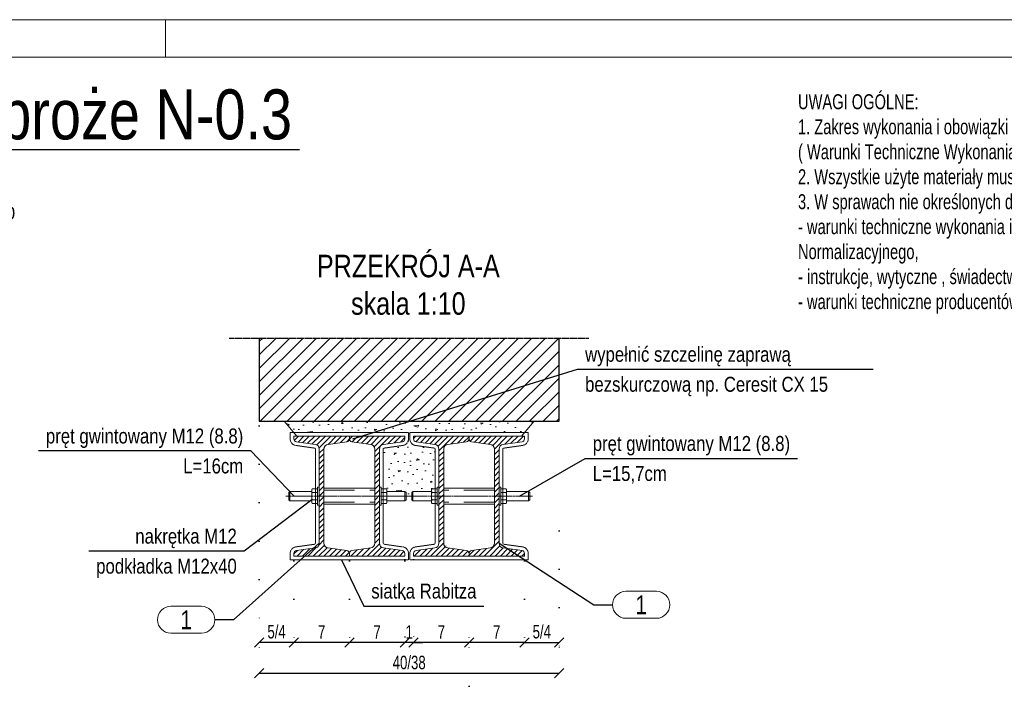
# Model space of a CAD drawing. Header units: millimetres. Extents: x 11149 to 111407, y -107619 to -23630.
# Tile 212 of 245: x 20253 to 20582, y -28585 to -28360. Entities that reach past the tile are written whole.
import ezdxf
from ezdxf.enums import TextEntityAlignment as Align

# ---------------------------------------------------------------- set-up
doc = ezdxf.new("R2010")
doc.units = ezdxf.units.MM
doc.header["$LTSCALE"] = 2
for name, pattern in [('CENTER2', [28.575, 19.05, -3.175, 3.175, -3.175]), ('DOT', [6.35, 0, -6.35]), ('HIDDEN', [9.525, 6.35, -3.175])]:
    doc.linetypes.add(name, pattern=pattern)
doc.layers.get('0').update_dxf_attribs({"plot": 0})
doc.layers.get('Defpoints').update_dxf_attribs({"color": 1})
for name, color, linetype, lineweight in [('e-cad_252', 252, 'HIDDEN', 9), ('e-cad_cienkie', 1, 'Continuous', 9), ('e-cad_kontur', 2, 'Continuous', 25), ('e-cad_opisy', 7, 'Continuous', 9), ('e-cad_osie', 22, 'CENTER2', 9), ('e-cad_stal_kontur', 222, 'Continuous', 20), ('e-cad_stal_ukryte', 222, 'HIDDEN', 9), ('e-cad_stal_wypelnienia', 224, 'Continuous', 9), ('e-cad_wymiary', 4, 'Continuous', 9), ('Opisy', 7, 'Continuous', 13)]:
    doc.layers.add(name, color=color, linetype=linetype, lineweight=lineweight)
doc.layers.add('e-cad_ukryte', color=30, linetype='HIDDEN')
doc.styles.add('e-cad_1', font='arial.ttf', dxfattribs={"width": 0.7})
doc.styles.add('e-cad_2', font='arial.ttf', dxfattribs={"width": 0.8})
doc.dimstyles.new('e-cad_1_10_[cm]', dxfattribs={"dimtxt": 1.8, "dimasz": 1.25, "dimexe": 1.25, "dimexo": 0.625, "dimgap": 0.5, "dimtad": 1, "dimdec": 0, "dimrnd": 1, "dimzin": 1, "dimtxsty": 'e-cad_1', "dimblk": 'OBLIQUE', "dimcen": 2.5, "dimclrd": 256, "dimclre": 252, "dimclrt": 7, "dimadec": 0, "dimazin": 0, "dimtfac": 1, "dimtix": 1, "dimtmove": 2, "dimatfit": 3, "dimldrblk": 'NONE', "dimfxl": 60, "dimfxlon": 1, "dimarcsym": 0})
doc.dimstyles.new('e-cad_1_25_10[cm]', dxfattribs={"dimscale": 2.5, "dimtxt": 1.8, "dimasz": 1.25, "dimexe": 1.25, "dimexo": 0.625, "dimgap": 0.5, "dimtad": 1, "dimdec": 0, "dimlfac": 0.4, "dimrnd": 1, "dimzin": 1, "dimtxsty": 'e-cad_1', "dimblk": 'OBLIQUE', "dimcen": 2.5, "dimclrd": 30, "dimclre": 252, "dimclrt": 7, "dimadec": 0, "dimazin": 0, "dimtfac": 1, "dimtix": 1, "dimtmove": 2, "dimatfit": 3, "dimfxl": 60, "dimfxlon": 1, "dimarcsym": 0})
doc.dimstyles.new('e-cad_1_25_[cm]', dxfattribs={"dimscale": 2.5, "dimtxt": 1.8, "dimasz": 1.25, "dimexe": 1.25, "dimexo": 0.625, "dimgap": 0.5, "dimtad": 1, "dimdec": 0, "dimrnd": 1, "dimzin": 1, "dimtxsty": 'e-cad_1', "dimblk": 'OBLIQUE', "dimcen": 2.5, "dimclrd": 256, "dimclre": 252, "dimclrt": 7, "dimadec": 0, "dimazin": 0, "dimtfac": 1, "dimtix": 1, "dimtmove": 2, "dimatfit": 3, "dimldrblk": 'NONE', "dimfxl": 60, "dimfxlon": 1, "dimarcsym": 0})
pattern_1 = [(45, (-1712.8536, -45513.0315), (-0.89802561, 0.89802561), [])]
pattern_2 = [(225, (-1765.3536, -45513.0315), (0.89802561, -0.89802561), [])]

# ---------------------------------------------------------------- blocks, each defined once
blk = doc.blocks.new('A3_poziom')
at = {"ltscale": 0.8}
blk.add_line((240, 292), (240, 297), dxfattribs=at)
for points in [[(0, 0), (420, 0), (420, 297), (0, 297)], [(30, 5), (415, 5), (415, 292), (30, 292)]]:
    blk.add_lwpolyline(points, close=True)
blk = doc.blocks.new('e-cad_ZelbetPozycja')
at = {"layer": 'e-cad_opisy', "ltscale": 0.04, "style": 'e-cad_1', "width": 0.8}
for tag, p, height in [('OPIS_1', (0, 1.33), 6.67), ('OPIS_2', (0, -5.33), 4), ('OPIS_4', (16, -5.33), 4), ('OPIS_3', (0, -9.33), 2.67)]:
    blk.add_attdef(tag, p, '', height=height, dxfattribs=at)
at = {"layer": 'e-cad_opisy', "ltscale": 0.04, "style": 'e-cad_1', "width": 0.8, "flags": 1}
for tag, p in [('POZYCJA', (0, -20)), ('ILOSC', (0, -26.67)), ('DODATEK', (0, -33.33))]:
    blk.add_attdef(tag, p, '', height=4, dxfattribs=at)
blk = doc.blocks.new('_None')
blk = doc.blocks.new('_OBLIQUE')
at = {"color": 0, "linetype": 'ByBlock', "lineweight": -2}
blk.add_line((-0.5, -0.5), (0.5, 0.5), dxfattribs=at)
blk = doc.blocks.new('e-cad_StalOpisNiezliczalny_1')
at = {"layer": 'e-cad_cienkie', "ltscale": 0.4}
blk.add_lwpolyline([(5.87, 1.8), (1.78, 1.8, 0.991311), (1.78, -1.8), (5.87, -1.8, 0.991311)], format="xyb", close=True, dxfattribs=at)
at = {"layer": 'e-cad_opisy', "color": 9, "ltscale": 0.04, "style": 'e-cad_1', "width": 0.8}
blk.add_attdef('NR', text='', height=2.5, dxfattribs=at).set_placement((3.83, 0), align=Align.MIDDLE_CENTER)
blk = doc.blocks.new('*D1345')
at = {"layer": 'Defpoints', "color": 0, "ltscale": 0.5}
for p in [(20433.18, -28529.02), (20421.64, -28539.02), (20433.18, -28567.84)]:
    blk.add_point(p, dxfattribs=at)
at = {"layer": 'e-cad_wymiary', "color": 252, "linetype": 'DOT', "lineweight": -2}
for p, q in [((20433.18, -28530.58), (20433.18, -28570.96)), ((20421.64, -28540.58), (20421.64, -28570.96))]:
    blk.add_line(p, q, dxfattribs=at)
at = {"layer": 'e-cad_wymiary', "color": 30, "lineweight": -2}
blk.add_line((20421.64, -28567.84), (20433.18, -28567.84), dxfattribs=at)
at = {"layer": 'e-cad_wymiary', "color": 30, "lineweight": -2, "ltscale": 0.5, "xscale": 3.125, "yscale": 3.125, "zscale": 3.125, "rotation": 180}
blk.add_blockref('_OBLIQUE', (20421.64, -28567.84), dxfattribs=at)
at = {"layer": 'e-cad_wymiary', "color": 30, "lineweight": -2, "ltscale": 0.5, "xscale": 3.125, "yscale": 3.125, "zscale": 3.125}
blk.add_blockref('_OBLIQUE', (20433.18, -28567.84), dxfattribs=at)
at = {"layer": 'e-cad_wymiary', "color": 7, "ltscale": 0.5, "insert": (20427.41, -28564.26), "char_height": 4.5, "attachment_point": 5, "style": 'e-cad_1'}
blk.add_mtext('5/4', dxfattribs=at)
blk = doc.blocks.new('*D1346')
at = {"layer": 'Defpoints', "color": 0, "ltscale": 0.5}
for p in [(20333.18, -28567.84), (20433.18, -28567.84), (20433.18, -28578.1)]:
    blk.add_point(p, dxfattribs=at)
at = {"layer": 'e-cad_wymiary', "color": 252, "linetype": 'DOT', "lineweight": -2}
for p, q in [((20333.18, -28569.4), (20333.18, -28581.23)), ((20433.18, -28569.4), (20433.18, -28581.23))]:
    blk.add_line(p, q, dxfattribs=at)
at = {"layer": 'e-cad_wymiary', "color": 30, "lineweight": -2}
blk.add_line((20333.18, -28578.1), (20433.18, -28578.1), dxfattribs=at)
at = {"layer": 'e-cad_wymiary', "color": 30, "lineweight": -2, "ltscale": 0.5, "xscale": 3.125, "yscale": 3.125, "zscale": 3.125, "rotation": 180}
blk.add_blockref('_OBLIQUE', (20333.18, -28578.1), dxfattribs=at)
at = {"layer": 'e-cad_wymiary', "color": 30, "lineweight": -2, "ltscale": 0.5, "xscale": 3.125, "yscale": 3.125, "zscale": 3.125}
blk.add_blockref('_OBLIQUE', (20433.18, -28578.1), dxfattribs=at)
at = {"layer": 'e-cad_wymiary', "color": 7, "ltscale": 0.5, "insert": (20383.18, -28574.53), "char_height": 4.5, "attachment_point": 5, "style": 'e-cad_1'}
blk.add_mtext('40/38', dxfattribs=at)
blk = doc.blocks.new('*D1347')
at = {"layer": 'Defpoints', "color": 0}
for p in [(20403.14, -28567.84), (20421.64, -28567.84), (20403.14, -28699.18)]:
    blk.add_point(p, dxfattribs=at)
at = {"layer": 'e-cad_wymiary', "color": 252, "linetype": 'DOT', "lineweight": -2}
for p, q in [((20403.14, -28697.62), (20403.14, -28564.71)), ((20421.64, -28566.28), (20421.64, -28564.71))]:
    blk.add_line(p, q, dxfattribs=at)
at = {"layer": 'e-cad_wymiary', "color": 30, "lineweight": -2}
blk.add_line((20421.64, -28567.84), (20403.14, -28567.84), dxfattribs=at)
at = {"layer": 'e-cad_wymiary', "color": 30, "lineweight": -2, "xscale": 3.125, "yscale": 3.125, "zscale": 3.125, "rotation": 180}
blk.add_blockref('_OBLIQUE', (20403.14, -28567.84), dxfattribs=at)
at = {"layer": 'e-cad_wymiary', "color": 30, "lineweight": -2, "xscale": 3.125, "yscale": 3.125, "zscale": 3.125}
blk.add_blockref('_OBLIQUE', (20421.64, -28567.84), dxfattribs=at)
at = {"layer": 'e-cad_wymiary', "color": 7, "insert": (20412.39, -28564.34), "char_height": 4.5, "attachment_point": 5, "style": 'e-cad_1'}
blk.add_mtext('7', dxfattribs=at)
blk = doc.blocks.new('*D1350')
at = {"layer": 'Defpoints', "color": 0}
for p in [(20363.22, -28539.02), (20381.72, -28538.57), (20363.22, -28567.84)]:
    blk.add_point(p, dxfattribs=at)
at = {"layer": 'e-cad_wymiary', "color": 252, "linetype": 'DOT', "lineweight": -2}
for p, q in [((20363.22, -28540.58), (20363.22, -28570.96)), ((20381.72, -28540.13), (20381.72, -28570.96))]:
    blk.add_line(p, q, dxfattribs=at)
at = {"layer": 'e-cad_wymiary', "color": 30, "lineweight": -2}
blk.add_line((20381.72, -28567.84), (20363.22, -28567.84), dxfattribs=at)
at = {"layer": 'e-cad_wymiary', "color": 30, "lineweight": -2, "xscale": 3.125, "yscale": 3.125, "zscale": 3.125, "rotation": 180}
blk.add_blockref('_OBLIQUE', (20363.22, -28567.84), dxfattribs=at)
at = {"layer": 'e-cad_wymiary', "color": 30, "lineweight": -2, "xscale": 3.125, "yscale": 3.125, "zscale": 3.125}
blk.add_blockref('_OBLIQUE', (20381.72, -28567.84), dxfattribs=at)
at = {"layer": 'e-cad_wymiary', "color": 7, "insert": (20372.47, -28564.34), "char_height": 4.5, "attachment_point": 5, "style": 'e-cad_1'}
blk.add_mtext('7', dxfattribs=at)
blk = doc.blocks.new('*D1351')
at = {"layer": 'Defpoints', "color": 0}
for p in [(20344.72, -28539.02), (20363.22, -28539.02), (20344.72, -28567.84)]:
    blk.add_point(p, dxfattribs=at)
at = {"layer": 'e-cad_wymiary', "color": 252, "linetype": 'DOT', "lineweight": -2}
for p, q in [((20344.72, -28540.58), (20344.72, -28570.96)), ((20363.22, -28540.58), (20363.22, -28570.96))]:
    blk.add_line(p, q, dxfattribs=at)
at = {"layer": 'e-cad_wymiary', "color": 30, "lineweight": -2}
blk.add_line((20363.22, -28567.84), (20344.72, -28567.84), dxfattribs=at)
at = {"layer": 'e-cad_wymiary', "color": 30, "lineweight": -2, "xscale": 3.125, "yscale": 3.125, "zscale": 3.125, "rotation": 180}
blk.add_blockref('_OBLIQUE', (20344.72, -28567.84), dxfattribs=at)
at = {"layer": 'e-cad_wymiary', "color": 30, "lineweight": -2, "xscale": 3.125, "yscale": 3.125, "zscale": 3.125}
blk.add_blockref('_OBLIQUE', (20363.22, -28567.84), dxfattribs=at)
at = {"layer": 'e-cad_wymiary', "color": 7, "insert": (20353.97, -28564.34), "char_height": 4.5, "attachment_point": 5, "style": 'e-cad_1'}
blk.add_mtext('7', dxfattribs=at)
blk = doc.blocks.new('*D1352')
at = {"layer": 'Defpoints', "color": 0, "ltscale": 0.5}
for p in [(20333.18, -28494.02), (20344.72, -28539.02), (20333.18, -28567.84)]:
    blk.add_point(p, dxfattribs=at)
at = {"layer": 'e-cad_wymiary', "color": 252, "linetype": 'DOT', "lineweight": -2}
for p, q in [((20333.18, -28495.58), (20333.18, -28570.96)), ((20344.72, -28540.58), (20344.72, -28570.96))]:
    blk.add_line(p, q, dxfattribs=at)
at = {"layer": 'e-cad_wymiary', "color": 30, "lineweight": -2}
blk.add_line((20344.72, -28567.84), (20333.18, -28567.84), dxfattribs=at)
at = {"layer": 'e-cad_wymiary', "color": 30, "lineweight": -2, "ltscale": 0.5, "xscale": 3.125, "yscale": 3.125, "zscale": 3.125, "rotation": 180}
blk.add_blockref('_OBLIQUE', (20333.18, -28567.84), dxfattribs=at)
at = {"layer": 'e-cad_wymiary', "color": 30, "lineweight": -2, "ltscale": 0.5, "xscale": 3.125, "yscale": 3.125, "zscale": 3.125}
blk.add_blockref('_OBLIQUE', (20344.72, -28567.84), dxfattribs=at)
at = {"layer": 'e-cad_wymiary', "color": 7, "ltscale": 0.5, "insert": (20338.95, -28564.26), "char_height": 4.5, "attachment_point": 5, "style": 'e-cad_1'}
blk.add_mtext('5/4', dxfattribs=at)
blk = doc.blocks.new('*D1360')
at = {"layer": 'Defpoints', "color": 0}
for p in [(20384.64, -28538.57), (20384.64, -28567.84), (20403.14, -28567.84)]:
    blk.add_point(p, dxfattribs=at)
at = {"layer": 'e-cad_wymiary', "color": 252, "linetype": 'DOT', "lineweight": -2}
for p, q in [((20384.64, -28540.13), (20384.64, -28570.96)), ((20403.14, -28566.28), (20403.14, -28564.71))]:
    blk.add_line(p, q, dxfattribs=at)
at = {"layer": 'e-cad_wymiary', "color": 30, "lineweight": -2}
blk.add_line((20403.14, -28567.84), (20384.64, -28567.84), dxfattribs=at)
at = {"layer": 'e-cad_wymiary', "color": 30, "lineweight": -2, "xscale": 3.125, "yscale": 3.125, "zscale": 3.125, "rotation": 180}
blk.add_blockref('_OBLIQUE', (20384.64, -28567.84), dxfattribs=at)
at = {"layer": 'e-cad_wymiary', "color": 30, "lineweight": -2, "xscale": 3.125, "yscale": 3.125, "zscale": 3.125}
blk.add_blockref('_OBLIQUE', (20403.14, -28567.84), dxfattribs=at)
at = {"layer": 'e-cad_wymiary', "color": 7, "insert": (20393.89, -28564.34), "char_height": 4.5, "attachment_point": 5, "style": 'e-cad_1'}
blk.add_mtext('7', dxfattribs=at)
blk = doc.blocks.new('*D1361')
at = {"layer": 'Defpoints', "color": 0}
for p in [(20381.72, -28539.02), (20384.64, -28538.57), (20381.72, -28567.84)]:
    blk.add_point(p, dxfattribs=at)
at = {"layer": 'e-cad_wymiary', "color": 252, "linetype": 'DOT', "lineweight": -2}
for p, q in [((20381.72, -28540.58), (20381.72, -28570.96)), ((20384.64, -28540.13), (20384.64, -28570.96))]:
    blk.add_line(p, q, dxfattribs=at)
at = {"layer": 'e-cad_wymiary', "color": 30, "lineweight": -2}
for p, q in [((20381.72, -28567.84), (20378.6, -28567.84)), ((20384.64, -28567.84), (20381.72, -28567.84)), ((20384.64, -28567.84), (20387.77, -28567.84))]:
    blk.add_line(p, q, dxfattribs=at)
at = {"layer": 'e-cad_wymiary', "color": 30, "lineweight": -2, "xscale": 3.125, "yscale": 3.125, "zscale": 3.125}
blk.add_blockref('_OBLIQUE', (20381.72, -28567.84), dxfattribs=at)
at = {"layer": 'e-cad_wymiary', "color": 30, "lineweight": -2, "xscale": 3.125, "yscale": 3.125, "zscale": 3.125, "rotation": 180}
blk.add_blockref('_OBLIQUE', (20384.64, -28567.84), dxfattribs=at)
at = {"layer": 'e-cad_wymiary', "color": 7, "insert": (20383.18, -28564.33), "char_height": 4.5, "attachment_point": 5, "style": 'e-cad_1'}
blk.add_mtext('1', dxfattribs=at)

msp = doc.modelspace()

# ---------------------------------------------------------------- hatches: boundary and pattern name
at = {"layer": 'e-cad_252', "ltscale": 10}
h = msp.add_hatch(dxfattribs=at)
h.set_pattern_fill('ANSI31', color=256)
h.set_pattern_definition([(45, (16123.2083, -28200.735), (-2.245064, 2.245064), [])])
h.paths.add_polyline_path([(20333.18, -28466.27), (20333.18, -28494.02), (20433.18, -28494.02), (20433.18, -28466.27)])
at = {"layer": 'e-cad_252', "ltscale": 0.8}
h = msp.add_hatch(dxfattribs=at)
h.set_pattern_fill('CONC', color=256, scale=0.625, angle=30)
h.set_pattern_definition([(30, (13412.261, -28119.465), (-7.9375, 13.748153), [0, -15.875]), (30, (13415.177, -28124.198), (-7.9375, 13.748153), [0, -15.875]), (30, (13411.303, -28116.536), (-7.9375, 13.748153), [0, -15.875]), (8.1986, (13406.615, -28124.925), (49.1819629, 10.0643501), [1.709785, -83.77971]), (246.8699, (13408.3072, -28124.6812), (25.3694577, 51.3088076), [0.79375, -78.58125]), (160.6013, (13407.9954, -28125.4111), (116.36576442, -42.80140287), [1.463596, -144.896665]), (236.5651, (13404.411, -28129.68), (-5.810631, -21.6856646), [0.35498, -35.1426]), (356.3099, (13404.2154, -28129.9765), (35.433811, 2.1268249), [0.57239, -56.66575]), (138.4349, (13404.7866, -28130.0133), (-29.6231348, 19.5588252), [0.502015, -49.699148]), (255, (13414.004, -28125.975), (7.937502, -13.748158), [0.673513, -21.77712]), (30, (13413.83, -28126.626), (5.810653, 21.685653), [0.9525, -14.9225]), (165, (13414.654, -28126.149), (-13.748158, -7.937502), [0.673513, -21.77712]), (281.5651, (13407.274, -28118.129), (-2.126872, 35.4338), [0.502015, -49.699148]), (30, (13407.374, -28118.62), (5.810653, 21.685653), [0.79375, -15.08125]), (173.1301, (13408.0618, -28118.2237), (-57.1194597, 3.6838089), [0.79375, -78.58125]), (243.6901, (13399.908, -28122.198), (19.55879, 29.623168), [0.57239, -56.66575]), (11.5651, (13399.654, -28122.7113), (-35.4338, -2.126872), [1.00403, -49.197133]), (156.8699, (13400.6378, -28122.51), (51.3088076, -25.3694577), [0.79375, -78.58125]), (30, (13404.212, -28120.446), (-7.9375, 13.748153), [0, -15.875]), (30, (13402.564, -28126.164), (-7.9375, 13.748153), [0, -15.875]), (30, (13409.35, -28129.028), (-7.9375, 13.748153), [0, -15.875]), (30, (13410.602, -28122.623), (-7.9375, 13.748153), [0, -15.875]), (30, (13405.265, -28122.588), (-7.9375, 13.748153), [0, -15.875]), (30, (13402.003, -28123.922), (-7.9375, 13.748153), [0, -15.875]), (30, (13403.716, -28124.032), (-7.9375, 13.748153), [0, -15.875]), (30, (13405.071, -28127.649), (-7.9375, 13.748153), [0, -15.875]), (30, (13401.454, -28129.004), (-7.9375, 13.748153), [0, -15.875]), (30, (13399.766, -28125.763), (-7.9375, 13.748153), [0, -15.875]), (30, (13397.608, -28122.976), (-7.9375, 13.748153), [0, -15.875]), (30, (13401.552, -28119.966), (-7.9375, 13.748153), [0, -15.875]), (30, (13404.259, -28117.67), (-7.9375, 13.748153), [0, -15.875]), (30, (13409.388, -28115.441), (-7.9375, 13.748153), [0, -15.875]), (30, (13408.55, -28121.608), (-7.9375, 13.748153), [0, -15.875]), (30, (13405.746, -28119.927), (-7.9375, 13.748153), [0, -15.875]), (30, (13410.656, -28125.892), (-7.9375, 13.748153), [0, -15.875]), (30, (13406.928, -28128.96), (-7.9375, 13.748153), [0, -15.875]), (30, (13412.799, -28129.604), (-7.9375, 13.748153), [0, -15.875]), (30, (13407.786, -28131.398), (-7.9375, 13.748153), [0, -15.875]), (30, (13403.624, -28134.35), (-7.9375, 13.748153), [0, -15.875]), (30, (13405.671, -28134.085), (-7.9375, 13.748153), [0, -15.875]), (30, (13404.697, -28132.081), (-7.9375, 13.748153), [0, -15.875]), (30, (13415.179, -28128.963), (-7.9375, 13.748153), [0, -15.875]), (30, (13413.574, -28122.374), (-7.9375, 13.748153), [0, -15.875]), (30, (13410.505, -28118.646), (-7.9375, 13.748153), [0, -15.875]), (30, (13409.896, -28132.196), (-7.9375, 13.748153), [0, -15.875])])
h.paths.add_polyline_path([(20341.47, -28494.02), (20424.89, -28494.02), (20421.73, -28497.77), (20383.39, -28497.77), (20383.39, -28499.92, 0.370662), (20385.28, -28502.1), (20391.57, -28502.98, -0.363012), (20391.85, -28503.31), (20391.85, -28516.54), (20390.79, -28516.54, 0.147831), (20390.6, -28517.16), (20390.6, -28517.43), (20384.44, -28517.43), (20384.07, -28517.8), (20384.07, -28519.02), (20382.12, -28519.02), (20382.12, -28517.8), (20381.75, -28517.43), (20375.76, -28517.43), (20375.76, -28517.16, 0.147831), (20375.57, -28516.54), (20374.51, -28516.54), (20374.51, -28503.31, -0.363012), (20374.8, -28502.98), (20381.08, -28502.1, 0.370662), (20382.97, -28499.92), (20382.97, -28497.77), (20344.63, -28497.77)])
at = {"layer": 'e-cad_stal_wypelnienia', "ltscale": 0.02}
h = msp.add_hatch(dxfattribs=at)
h.set_pattern_fill('ANSI31', color=256, scale=0.4, style=0)
h.set_pattern_definition(pattern_1)
edge = h.paths.add_edge_path()
edge.add_line((20344.72, -28539.02), (20344.72, -28538.12))
edge.add_ellipse((20345.68, -28538.12), major_axis=(-0.842, -0.461), ratio=1, start_angle=249.8155, end_angle=330.8155, ccw=False)
edge.add_line((20345.54, -28537.18), (20351.83, -28536.29))
edge.add_ellipse((20351.59, -28534.72), major_axis=(1.59, 0), ratio=1, start_angle=278.4848, end_angle=359.4848)
edge.add_line((20353.18, -28534.73), (20353.18, -28503.3))
edge.add_ellipse((20351.59, -28503.31), major_axis=(1.59, 0), ratio=1, start_angle=0.5152, end_angle=81.5152)
edge.add_line((20351.83, -28501.74), (20345.54, -28500.86))
edge.add_ellipse((20345.68, -28499.91), major_axis=(-0.868, -0.41), ratio=1, start_angle=335.2627, end_angle=416.2627, ccw=False)
edge.add_line((20344.72, -28499.92), (20344.72, -28499.02))
edge.add_line((20344.72, -28499.02), (20363.22, -28499.02))
edge.add_line((20363.22, -28499.02), (20363.22, -28499.92))
edge.add_ellipse((20362.26, -28499.91), major_axis=(-0.842, -0.461), ratio=1, start_angle=429.8155, end_angle=510.8155, ccw=False)
edge.add_line((20362.4, -28500.86), (20356.11, -28501.74))
edge.add_ellipse((20356.35, -28503.31), major_axis=(1.59, 0), ratio=1, start_angle=98.4848, end_angle=179.4848)
edge.add_line((20354.76, -28503.3), (20354.76, -28534.73))
edge.add_ellipse((20356.35, -28534.72), major_axis=(1.59, 0), ratio=1, start_angle=180.5152, end_angle=261.5152)
edge.add_line((20356.11, -28536.29), (20362.4, -28537.18))
edge.add_ellipse((20362.26, -28538.12), major_axis=(-0.868, -0.41), ratio=1, start_angle=515.2627, end_angle=596.2627, ccw=False)
edge.add_line((20363.22, -28538.12), (20363.22, -28539.02))
edge.add_line((20363.22, -28539.02), (20344.72, -28539.02))
h = msp.add_hatch(dxfattribs=at)
h.set_pattern_fill('ANSI31', color=256, scale=0.4, style=0)
h.set_pattern_definition(pattern_1)
edge = h.paths.add_edge_path()
edge.add_line((20363.22, -28539.02), (20363.22, -28538.12))
edge.add_ellipse((20364.18, -28538.12), major_axis=(-0.96, 0), ratio=1, start_angle=278.4848, end_angle=359.4848, ccw=False)
edge.add_line((20364.04, -28537.18), (20370.33, -28536.29))
edge.add_ellipse((20370.09, -28534.72), major_axis=(1.59, 0), ratio=1, start_angle=278.4848, end_angle=359.4848)
edge.add_line((20371.68, -28534.73), (20371.68, -28503.3))
edge.add_ellipse((20370.09, -28503.31), major_axis=(1.59, 0), ratio=1, start_angle=0.5152, end_angle=81.5152)
edge.add_line((20370.33, -28501.74), (20364.04, -28500.86))
edge.add_ellipse((20364.18, -28499.91), major_axis=(-0.813, -0.511), ratio=1, start_angle=328.3538, end_angle=409.3538, ccw=False)
edge.add_line((20363.22, -28499.92), (20363.22, -28499.02))
edge.add_line((20363.22, -28499.02), (20381.72, -28499.02))
edge.add_line((20381.72, -28499.02), (20381.72, -28499.92))
edge.add_ellipse((20380.76, -28499.91), major_axis=(-0.96, 0), ratio=1, start_angle=458.4848, end_angle=539.4848, ccw=False)
edge.add_line((20380.9, -28500.86), (20374.61, -28501.74))
edge.add_ellipse((20374.85, -28503.31), major_axis=(1.59, 0), ratio=1, start_angle=98.4848, end_angle=179.4848)
edge.add_line((20373.26, -28503.3), (20373.26, -28534.73))
edge.add_ellipse((20374.85, -28534.72), major_axis=(1.59, 0), ratio=1, start_angle=180.5152, end_angle=261.5152)
edge.add_line((20374.61, -28536.29), (20380.9, -28537.18))
edge.add_ellipse((20380.76, -28538.12), major_axis=(-0.813, -0.511), ratio=1, start_angle=508.3538, end_angle=589.3538, ccw=False)
edge.add_line((20381.72, -28538.12), (20381.72, -28539.02))
edge.add_line((20381.72, -28539.02), (20363.22, -28539.02))
h = msp.add_hatch(dxfattribs=at)
h.set_pattern_fill('ANSI31', color=256, scale=0.4, angle=180, style=0)
h.set_pattern_definition(pattern_2)
edge = h.paths.add_edge_path()
edge.add_line((20384.64, -28499.02), (20384.64, -28499.92))
edge.add_ellipse((20385.6, -28499.91), major_axis=(0.96, 0), ratio=1, start_angle=180.5152, end_angle=261.5152)
edge.add_line((20385.46, -28500.86), (20391.75, -28501.74))
edge.add_ellipse((20391.51, -28503.31), major_axis=(-1.59, 0), ratio=1, start_angle=180.5152, end_angle=261.5152, ccw=False)
edge.add_line((20393.1, -28503.3), (20393.1, -28534.73))
edge.add_ellipse((20391.51, -28534.72), major_axis=(-1.59, 0), ratio=1, start_angle=458.4848, end_angle=539.4848, ccw=False)
edge.add_line((20391.75, -28536.29), (20385.46, -28537.18))
edge.add_ellipse((20385.6, -28538.12), major_axis=(0.813, 0.511), ratio=1, start_angle=66.3234, end_angle=147.3234)
edge.add_line((20384.64, -28538.12), (20384.64, -28539.02))
edge.add_line((20384.64, -28539.02), (20403.14, -28539.02))
edge.add_line((20403.14, -28539.02), (20403.14, -28538.12))
edge.add_ellipse((20402.18, -28538.12), major_axis=(0.842, 0.461), ratio=1, start_angle=331.8459, end_angle=412.8459)
edge.add_line((20402.32, -28537.18), (20396.03, -28536.29))
edge.add_ellipse((20396.27, -28534.72), major_axis=(-1.59, 0), ratio=1, start_angle=360.5152, end_angle=441.5152, ccw=False)
edge.add_line((20394.68, -28534.73), (20394.68, -28503.3))
edge.add_ellipse((20396.27, -28503.31), major_axis=(-1.59, 0), ratio=1, start_angle=278.4848, end_angle=359.4848, ccw=False)
edge.add_line((20396.03, -28501.74), (20402.32, -28500.86))
edge.add_ellipse((20402.18, -28499.91), major_axis=(0.868, 0.41), ratio=1, start_angle=253.2323, end_angle=334.2323)
edge.add_line((20403.14, -28499.92), (20403.14, -28499.02))
edge.add_line((20403.14, -28499.02), (20384.64, -28499.02))
h = msp.add_hatch(dxfattribs=at)
h.set_pattern_fill('ANSI31', color=256, scale=0.4, angle=180, style=0)
h.set_pattern_definition(pattern_2)
edge = h.paths.add_edge_path()
edge.add_line((20403.14, -28499.02), (20403.14, -28499.92))
edge.add_ellipse((20404.1, -28499.91), major_axis=(0.96, 0), ratio=1, start_angle=180.5152, end_angle=261.5152)
edge.add_line((20403.96, -28500.86), (20410.25, -28501.74))
edge.add_ellipse((20410.01, -28503.31), major_axis=(-1.59, 0), ratio=1, start_angle=180.5152, end_angle=261.5152, ccw=False)
edge.add_line((20411.6, -28503.3), (20411.6, -28534.73))
edge.add_ellipse((20410.01, -28534.72), major_axis=(-1.59, 0), ratio=1, start_angle=458.4848, end_angle=539.4848, ccw=False)
edge.add_line((20410.25, -28536.29), (20403.96, -28537.18))
edge.add_ellipse((20404.1, -28538.12), major_axis=(0.813, 0.511), ratio=1, start_angle=66.3234, end_angle=147.3234)
edge.add_line((20403.14, -28538.12), (20403.14, -28539.02))
edge.add_line((20403.14, -28539.02), (20421.64, -28539.02))
edge.add_line((20421.64, -28539.02), (20421.64, -28538.12))
edge.add_ellipse((20420.68, -28538.12), major_axis=(0.842, 0.461), ratio=1, start_angle=331.8459, end_angle=412.8459)
edge.add_line((20420.82, -28537.18), (20414.53, -28536.29))
edge.add_ellipse((20414.77, -28534.72), major_axis=(-1.46, -0.62), ratio=1, start_angle=337.5009, end_angle=418.5009, ccw=False)
edge.add_line((20413.18, -28534.73), (20413.18, -28503.3))
edge.add_ellipse((20414.77, -28503.31), major_axis=(-1.59, 0), ratio=1, start_angle=278.4848, end_angle=359.4848, ccw=False)
edge.add_line((20414.53, -28501.74), (20420.82, -28500.86))
edge.add_ellipse((20420.68, -28499.91), major_axis=(0.868, 0.41), ratio=1, start_angle=253.2323, end_angle=334.2323)
edge.add_line((20421.64, -28499.92), (20421.64, -28499.02))
edge.add_line((20421.64, -28499.02), (20403.14, -28499.02))

# ---------------------------------------------------------------- linework, layer by layer
at = {"layer": 'e-cad_cienkie', "color": 0, "ltscale": 0.8}
for points in [[(20350.87, -28517.77, -0.302267), (20350.87, -28516.53)], [(20375.57, -28517.78, 0.302267), (20375.57, -28516.54)], [(20390.79, -28517.78, -0.302267), (20390.79, -28516.54)], [(20415.49, -28517.77, 0.302267), (20415.49, -28516.53)], [(20350.87, -28520.25, -0.151134), (20350.87, -28517.77)], [(20375.57, -28520.26, 0.151134), (20375.57, -28517.78)], [(20390.79, -28520.26, -0.151134), (20390.79, -28517.78)], [(20415.49, -28520.25, 0.151134), (20415.49, -28517.77)], [(20350.87, -28521.49, -0.302267), (20350.87, -28520.25)], [(20375.57, -28521.5, 0.302267), (20375.57, -28520.26)], [(20390.79, -28521.5, -0.302267), (20390.79, -28520.26)], [(20415.49, -28521.49, 0.302267), (20415.49, -28520.25)]]:
    msp.add_lwpolyline(points, format="xyb", dxfattribs=at)
for points in [[(20352.56, -28516.53), (20350.87, -28516.53)], [(20353.18, -28522.01), (20353.18, -28516.01), (20352.56, -28516.01), (20352.56, -28522.01), (20353.18, -28522.01)], [(20352.56, -28521.49), (20352.56, -28516.53)], [(20373.26, -28522.02), (20373.26, -28516.02), (20373.88, -28516.02), (20373.88, -28522.02), (20373.26, -28522.02)], [(20373.88, -28516.54), (20375.57, -28516.54)], [(20373.88, -28521.5), (20373.88, -28516.54)], [(20392.48, -28516.54), (20390.79, -28516.54)], [(20393.1, -28522.02), (20393.1, -28516.02), (20392.48, -28516.02), (20392.48, -28522.02), (20393.1, -28522.02)], [(20392.48, -28521.5), (20392.48, -28516.54)], [(20413.18, -28522.01), (20413.18, -28516.01), (20413.8, -28516.01), (20413.8, -28522.01), (20413.18, -28522.01)], [(20413.8, -28516.53), (20415.49, -28516.53)], [(20413.8, -28521.49), (20413.8, -28516.53)], [(20350.68, -28520.87), (20350.68, -28517.15)], [(20352.56, -28517.77), (20350.68, -28517.77)], [(20373.88, -28517.78), (20375.76, -28517.78)], [(20375.76, -28520.88), (20375.76, -28517.16)], [(20390.6, -28520.88), (20390.6, -28517.16)], [(20392.48, -28517.78), (20390.6, -28517.78)], [(20413.8, -28517.77), (20415.68, -28517.77)], [(20415.68, -28520.87), (20415.68, -28517.15)], [(20352.56, -28520.25), (20350.68, -28520.25)], [(20352.56, -28521.49), (20350.87, -28521.49)], [(20373.88, -28520.26), (20375.76, -28520.26)], [(20373.88, -28521.5), (20375.57, -28521.5)], [(20392.48, -28520.26), (20390.6, -28520.26)], [(20392.48, -28521.5), (20390.79, -28521.5)], [(20413.8, -28520.25), (20415.68, -28520.25)], [(20413.8, -28521.49), (20415.49, -28521.49)]]:
    msp.add_lwpolyline(points, dxfattribs=at)
at = {"layer": 'e-cad_kontur', "ltscale": 0.8}
for p, q in [((20333.18, -28466.27), (20333.18, -28494.02)), ((20433.18, -28494.02), (20433.18, -28466.27)), ((20333.18, -28494.02), (20433.18, -28494.02))]:
    msp.add_line(p, q, dxfattribs=at)
at = {"layer": 'e-cad_opisy', "color": 0, "linetype": 'HIDDEN', "ltscale": 4}
for p, q in [((20342.98, -28517.8), (20342.98, -28520.22)), ((20343.36, -28517.42), (20343.36, -28520.6)), ((20381.75, -28517.43), (20381.75, -28520.6)), ((20382.12, -28517.8), (20382.12, -28520.23)), ((20384.07, -28517.8), (20384.07, -28520.23)), ((20384.44, -28517.43), (20384.44, -28520.6)), ((20423, -28517.42), (20423, -28520.6)), ((20423.38, -28517.8), (20423.38, -28520.22))]:
    msp.add_line(p, q, dxfattribs=at)
for points in [[(20342.98, -28517.8), (20343.36, -28517.42), (20350.68, -28517.42)], [(20382.12, -28517.8), (20381.75, -28517.43), (20375.76, -28517.43)], [(20384.07, -28517.8), (20384.44, -28517.43), (20390.6, -28517.43)], [(20423.38, -28517.8), (20423, -28517.42), (20415.68, -28517.42)], [(20342.98, -28520.22), (20343.36, -28520.6), (20350.68, -28520.6)], [(20382.12, -28520.23), (20381.75, -28520.6), (20375.76, -28520.6)], [(20384.07, -28520.23), (20384.44, -28520.6), (20390.6, -28520.6)], [(20423.38, -28520.22), (20423, -28520.6), (20415.68, -28520.6)]]:
    msp.add_lwpolyline(points, dxfattribs=at)
at = {"layer": 'e-cad_osie', "ltscale": 0.02}
for points in [[(20342.07, -28519.02), (20388.67, -28519.02)], [(20424.29, -28519.02), (20377.69, -28519.02)]]:
    msp.add_lwpolyline(points, dxfattribs=at)
at = {"layer": 'e-cad_stal_kontur', "linetype": 'HIDDEN', "ltscale": 0.01}
for p, q in [((20343.47, -28499.92), (20343.47, -28497.77)), ((20343.47, -28497.77), (20382.97, -28497.77)), ((20382.97, -28497.77), (20382.97, -28499.92)), ((20422.89, -28497.77), (20383.39, -28497.77)), ((20383.39, -28497.77), (20383.39, -28499.92)), ((20422.89, -28499.92), (20422.89, -28497.77)), ((20351.65, -28502.98), (20345.36, -28502.1)), ((20351.93, -28534.73), (20351.93, -28503.31)), ((20374.51, -28503.31), (20374.51, -28534.73)), ((20381.08, -28502.1), (20374.8, -28502.98)), ((20385.28, -28502.1), (20391.57, -28502.98)), ((20391.85, -28503.31), (20391.85, -28534.73)), ((20414.43, -28534.73), (20414.43, -28503.31)), ((20414.72, -28502.98), (20421, -28502.1)), ((20345.36, -28535.94), (20351.65, -28535.06)), ((20374.8, -28535.06), (20381.08, -28535.94)), ((20391.57, -28535.06), (20385.28, -28535.94)), ((20421, -28535.94), (20414.72, -28535.06)), ((20343.47, -28540.27), (20343.47, -28538.11)), ((20382.97, -28538.11), (20382.97, -28540.27)), ((20383.39, -28538.11), (20383.39, -28540.27)), ((20422.89, -28540.27), (20422.89, -28538.11)), ((20343.47, -28540.27), (20382.97, -28540.27)), ((20422.89, -28540.27), (20383.39, -28540.27))]:
    msp.add_line(p, q, dxfattribs=at)
at = {"layer": 'e-cad_stal_kontur', "ltscale": 0.02}
for points in [[(20344.72, -28539.02), (20344.72, -28538.12, -0.368919), (20345.54, -28537.18), (20351.83, -28536.29, 0.368919), (20353.18, -28534.73), (20353.18, -28503.3, 0.368919), (20351.83, -28501.74), (20345.54, -28500.86, -0.368919), (20344.72, -28499.92), (20344.72, -28499.02), (20363.22, -28499.02), (20363.22, -28499.92, -0.368919), (20362.4, -28500.86), (20356.11, -28501.74, 0.368919), (20354.76, -28503.3), (20354.76, -28534.73, 0.368919), (20356.11, -28536.29), (20362.4, -28537.18, -0.368919), (20363.22, -28538.12), (20363.22, -28539.02), (20344.72, -28539.02)], [(20363.22, -28539.02), (20363.22, -28538.12, -0.368919), (20364.04, -28537.18), (20370.33, -28536.29, 0.368919), (20371.68, -28534.73), (20371.68, -28503.3, 0.368919), (20370.33, -28501.74), (20364.04, -28500.86, -0.368919), (20363.22, -28499.92), (20363.22, -28499.02), (20381.72, -28499.02), (20381.72, -28499.92, -0.368919), (20380.9, -28500.86), (20374.61, -28501.74, 0.368919), (20373.26, -28503.3), (20373.26, -28534.73, 0.368919), (20374.61, -28536.29), (20380.9, -28537.18, -0.368919), (20381.72, -28538.12), (20381.72, -28539.02), (20363.22, -28539.02)], [(20403.14, -28539.02), (20403.14, -28538.12, 0.368919), (20402.32, -28537.18), (20396.03, -28536.29, -0.368919), (20394.68, -28534.73), (20394.68, -28503.3, -0.368919), (20396.03, -28501.74), (20402.32, -28500.86, 0.368919), (20403.14, -28499.92), (20403.14, -28499.02), (20384.64, -28499.02), (20384.64, -28499.92, 0.368919), (20385.46, -28500.86), (20391.75, -28501.74, -0.368919), (20393.1, -28503.3), (20393.1, -28534.73, -0.368919), (20391.75, -28536.29), (20385.46, -28537.18, 0.368919), (20384.64, -28538.12), (20384.64, -28539.02), (20403.14, -28539.02)], [(20421.64, -28539.02), (20421.64, -28538.12, 0.368919), (20420.82, -28537.18), (20414.53, -28536.29, -0.368919), (20413.18, -28534.73), (20413.18, -28503.3, -0.368919), (20414.53, -28501.74), (20420.82, -28500.86, 0.368919), (20421.64, -28499.92), (20421.64, -28499.02), (20403.14, -28499.02), (20403.14, -28499.92, 0.368919), (20403.96, -28500.86), (20410.25, -28501.74, -0.368919), (20411.6, -28503.3), (20411.6, -28534.73, -0.368919), (20410.25, -28536.29), (20403.96, -28537.18, 0.368919), (20403.14, -28538.12), (20403.14, -28539.02), (20421.64, -28539.02)]]:
    msp.add_lwpolyline(points, format="xyb", dxfattribs=at)
at = {"layer": 'e-cad_stal_kontur', "color": 0, "ltscale": 0.8}
for points in [[(20354.76, -28516.35), (20371.68, -28516.35), (20371.68, -28521.68), (20354.76, -28521.68)], [(20411.6, -28516.35), (20394.68, -28516.35), (20394.68, -28521.68), (20411.6, -28521.68)]]:
    msp.add_lwpolyline(points, close=True, dxfattribs=at)
at = {"layer": 'e-cad_stal_kontur', "linetype": 'HIDDEN', "ltscale": 0.01}
for centre, radius, start, end in [((20345.68, -28499.91), 2.21, 180.3396, 261.6908), ((20380.76, -28499.91), 2.21, 278.3092, 359.6604), ((20385.6, -28499.91), 2.21, 180.3396, 261.6908), ((20420.68, -28499.91), 2.21, 278.3092, 359.6604), ((20351.59, -28503.31), 0.342, 1.1122, 80.9182), ((20374.85, -28503.31), 0.342, 99.0818, 178.8878), ((20391.51, -28503.31), 0.342, 1.1122, 80.9182), ((20414.77, -28503.31), 0.342, 99.0818, 178.8878), ((20345.68, -28538.12), 2.21, 98.3092, 179.6604), ((20380.76, -28538.12), 2.21, 0.3396, 81.6908), ((20385.6, -28538.12), 2.21, 98.3092, 179.6604), ((20420.68, -28538.12), 2.21, 0.3396, 81.6908)]:
    msp.add_arc(centre, radius, start, end, dxfattribs=at)
at = {"layer": 'e-cad_stal_kontur', "ltscale": 0.02}
for centre, start, end in [((20351.59, -28534.72), 279.0818, 358.8878), ((20374.85, -28534.72), 181.1122, 260.9182), ((20391.51, -28534.72), 279.0818, 358.8878), ((20414.77, -28534.72), 181.1122, 260.9182)]:
    msp.add_arc(centre, 0.342, start, end, dxfattribs=at)
at = {"layer": 'e-cad_stal_ukryte', "color": 0, "ltscale": 0.8}
for points in [[(20354.76, -28516.98), (20371.68, -28516.98)], [(20411.6, -28516.98), (20394.68, -28516.98)], [(20354.76, -28521.05), (20371.68, -28521.05)], [(20411.6, -28521.05), (20394.68, -28521.05)]]:
    msp.add_lwpolyline(points, dxfattribs=at)
at = {"layer": 'e-cad_ukryte', "ltscale": 0.02}
msp.add_line((20323.18, -28466.27), (20443.18, -28466.27), dxfattribs=at)
at = {"layer": 'e-cad_wymiary', "ltscale": 0.4}
for p, q in [((20345.68, -28499.02), (20341.47, -28494.02)), ((20420.68, -28499.02), (20424.89, -28494.02))]:
    msp.add_line(p, q, dxfattribs=at)

# ---------------------------------------------------------------- block references
at = {"layer": 'e-cad_opisy', "ltscale": 0.02, "xscale": 2.5, "yscale": 2.5, "zscale": 2.5}
msp.add_blockref('A3_poziom', (19701.87, -29102.55), dxfattribs=at)
at = {"layer": 'e-cad_opisy', "ltscale": 0.5, "xscale": 2.5, "yscale": 2.5, "zscale": 2.5}
msp.add_blockref('e-cad_ZelbetPozycja', (20172.18, -28403.31), dxfattribs=at).add_auto_attribs({'OPIS_1': 'poz. Nadproże N-0.3', 'OPIS_2': 'szt.2', 'OPIS_3': 'dodatek na spoiny 1,8%'})
at = {"layer": 'e-cad_opisy'}
ref = msp.add_blockref('e-cad_StalOpisNiezliczalny_1', (20470.12, -28555.26), dxfattribs=dict(at, xscale=-2.5, yscale=2.5, zscale=2.5))
ref.add_attrib('NR', '1', dxfattribs={"color": 9, "height": 6.25, "style": 'e-cad_1', "width": 0.8}).set_placement((20460.55, -28555.26), align=Align.MIDDLE_CENTER)
at = {"layer": 'e-cad_opisy', "xscale": 2.5, "yscale": 2.5, "zscale": 2.5}
msp.add_blockref('e-cad_StalOpisNiezliczalny_1', (20299.22, -28560.26), dxfattribs=at).add_auto_attribs({'NR': '1'})

# ---------------------------------------------------------------- texts
at = {"layer": 'e-cad_opisy', "ltscale": 0.4, "style": 'e-cad_1', "width": 0.8}
for s, p in [('pręt gwintowany M12 (8.8)', (20262, -28501.44)), ('L=16cm', (20307.8, -28511.44)), ('L=15,7cm', (20444.4, -28513.94)), ('nakrętka M12', (20291.82, -28534.86)), ('podkładka M12x40', (20278.77, -28544.86))]:
    msp.add_text(s, height=5, dxfattribs=at).set_placement(p)
at = {"layer": 'e-cad_opisy', "style": 'e-cad_1', "width": 0.8}
msp.add_text('siatka Rabitza', height=5, dxfattribs=at).set_placement((20370.53, -28553.17))

# ---------------------------------------------------------------- dimensions: what is measured, and where the dimension line sits
at = {"layer": 'e-cad_wymiary'}
for base, p1, p2, text, picture, middle in [((20333.18, -28567.84), (20344.72, -28539.02), (20333.18, -28494.02), '<>/4', '*D1352', (20338.95, -28564.26)), ((20433.18, -28567.84), (20421.64, -28539.02), (20433.18, -28529.02), '<>/4', '*D1345', (20427.41, -28564.26)), ((20433.18, -28578.1), (20333.18, -28567.84), (20433.18, -28567.84), '<>/38', '*D1346', (20383.18, -28574.53))]:
    dim = msp.add_linear_dim(base=base, p1=p1, p2=p2, text=text, dimstyle='e-cad_1_25_10[cm]', override={"dimtxsty": 'e-cad_1', "dimblk": 'OBLIQUE'}, dxfattribs=at)
    dim.commit()
    dim.dimension.update_dxf_attribs({"geometry": picture, "text_midpoint": middle})
for base, p1, p2, picture, middle in [((20344.72, -28567.84), (20363.22, -28539.02), (20344.72, -28539.02), '*D1351', (20353.97, -28564.34)), ((20363.22, -28567.84), (20381.72, -28538.57), (20363.22, -28539.02), '*D1350', (20372.47, -28564.34)), ((20381.72, -28567.84), (20384.64, -28538.57), (20381.72, -28539.02), '*D1361', (20383.18, -28564.33)), ((20384.64, -28567.84), (20403.14, -28567.84), (20384.64, -28538.57), '*D1360', (20393.89, -28564.34)), ((20403.14, -28567.84), (20421.64, -28567.84), (20403.14, -28699.18), '*D1347', (20412.39, -28564.34))]:
    dim = msp.add_linear_dim(base=base, p1=p1, p2=p2, dimstyle='e-cad_1_25_10[cm]', override={"dimblk": 'OBLIQUE'}, dxfattribs=at)
    dim.commit()
    dim.dimension.update_dxf_attribs({"geometry": picture, "text_midpoint": middle})

# ---------------------------------------------------------------- leaders
at = {"layer": 'e-cad_cienkie', "ltscale": 0.5, "has_arrowhead": 0}
msp.add_leader([(20169.68, -28403.31), (20346.55, -28403.31)], dimstyle='e-cad_1_25_[cm]', dxfattribs=at)
at = {"layer": 'e-cad_cienkie', "ltscale": 0.4, "has_arrowhead": 0}
for points in [[(20344.8, -28519.02), (20330.34, -28503.94), (20259.5, -28503.94)], [(20419.95, -28519.02), (20441.9, -28506.44), (20512.75, -28506.44)], [(20350.73, -28520.25), (20328.18, -28537.36), (20276.27, -28537.36)]]:
    msp.add_leader(points, dimstyle='e-cad_1_10_[cm]', override={"dimldrblk": 'None'}, dxfattribs=at)
at = {"layer": 'e-cad_cienkie', "has_arrowhead": 0}
for points in [[(20353.18, -28534.72), (20324.6, -28560.26), (20318.35, -28560.26)], [(20413.18, -28534.72), (20444.74, -28555.26), (20450.99, -28555.26)], [(20360.63, -28540.27), (20368.03, -28555.67), (20408.12, -28555.67)]]:
    msp.add_leader(points, dimstyle='e-cad_1_25_[cm]', override={"dimldrblk": 'None'}, dxfattribs=at)

# ---------------------------------------------------------------- next in the draw order: texts
at = {"layer": 'e-cad_opisy', "ltscale": 0.8, "insert": (20382.89, -28458.59), "char_height": 7.5, "width": 113.777, "attachment_point": 8, "style": 'e-cad_2', "bg_fill": 2}
msp.add_mtext('PRZEKRÓJ A-A\\Pskala 1:10', dxfattribs=at)
at = {"layer": 'Opisy', "insert": (20512.87, -28384.93), "char_height": 5, "width": 227.5, "attachment_point": 1, "style": 'e-cad_1', "bg_fill": 2}
msp.add_mtext('UWAGI OGÓLNE:\\P1. Zakres wykonania i obowiązki przy robotach budowlanych - zgodnie ze sztuką budowlaną\\P( Warunki Techniczne Wykonania i Odbioru Robót Budowlano - Montażowych ).\\P2. Wszystkie użyte materiały muszą posiadać niezbędne atesty dopuszczajace do stosowania w budownictwie.\\P3. W sprawach nie określonych dokumentacją obowiązują:\\P- warunki techniczne wykonania i odbioru robót budowlano montażowych - normy Polskiego Komitetu Normalizacyjnego,\\P- instrukcje, wytyczne , świadectwa dopuszczenia, atesty Instytutu Techniki Budowlanej,\\P- warunki techniczne producentów i dostawców materiałów budowlano instalacyjnych.', dxfattribs=at)

# ---------------------------------------------------------------- next in the draw order: texts
at = {"layer": 'e-cad_opisy', "style": 'e-cad_1', "width": 0.8}
for s, p in [('wypełnić szczelinę zaprawą', (20441.85, -28474.18)), ('bezskurczową np. Ceresit CX 15', (20441.85, -28484.18))]:
    msp.add_text(s, height=5, dxfattribs=at).set_placement(p)
at = {"layer": 'e-cad_opisy', "ltscale": 0.4, "style": 'e-cad_1', "width": 0.8}
msp.add_text('pręt gwintowany M12 (8.8)', height=5, dxfattribs=at).set_placement((20444.4, -28503.94))

# ---------------------------------------------------------------- next in the draw order: leaders
at = {"layer": 'e-cad_cienkie', "has_arrowhead": 0}
msp.add_leader([(20364.43, -28499.87), (20439.35, -28476.68), (20537.91, -28476.68)], dimstyle='e-cad_1_25_[cm]', override={"dimldrblk": 'None'}, dxfattribs=at)

doc.saveas('drawing.dxf')
